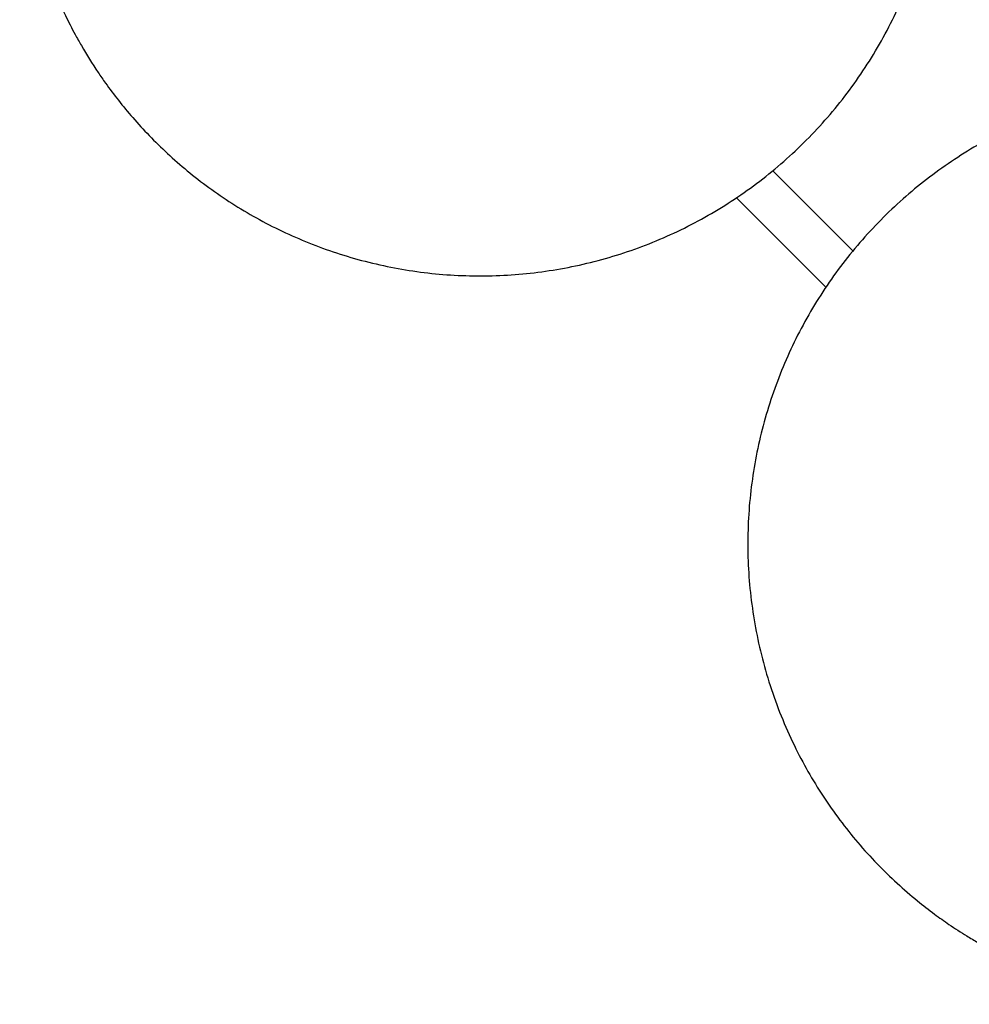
# Model space of a CAD drawing. Header units: millimetres. Extents: x 313 to 1951, y 543 to 2760.
# Tile 1 of 58: x 353 to 498, y 583 to 733. Entities that reach past the tile are written whole.
import ezdxf

# ---------------------------------------------------------------- set-up
doc = ezdxf.new("R2010")
doc.units = ezdxf.units.MM
doc.header["$LTSCALE"] = 10

msp = doc.modelspace()

# ---------------------------------------------------------------- linework, layer by layer
at = {"color": 7, "linetype": 'Continuous', "lineweight": 25}
for p, q in [((480.14, 697.67), (467.96, 709.86)), ((462.44, 705.75), (476.03, 692.16))]:
    msp.add_line(p, q, dxfattribs=at)
for points in [[(482.73, 801), (482.33, 801.66), (481.59, 802.87), (480.14, 804.93), (478.42, 807.24), (476.21, 809.9), (473.74, 812.6), (470.97, 815.31), (467.94, 817.95), (464.67, 820.49), (461.17, 822.89), (457.45, 825.11), (453.55, 827.12), (449.47, 828.9), (445.25, 830.44), (440.91, 831.71), (436.46, 832.7), (431.93, 833.41), (427.34, 833.82), (422.72, 833.92), (418.09, 833.72), (413.47, 833.21), (408.88, 832.4), (404.35, 831.28), (399.89, 829.85), (395.53, 828.13), (391.29, 826.12), (387.19, 823.82), (383.24, 821.25), (379.47, 818.42), (375.9, 815.33), (372.53, 812.01), (369.4, 808.46), (366.5, 804.69), (363.86, 800.73), (361.49, 796.59), (359.4, 792.28), (357.6, 787.82), (356.1, 783.22), (354.92, 778.5), (354.07, 773.67), (353.56, 768.93), (353.39, 764.33), (353.5, 759.9), (353.89, 755.5), (354.55, 751.17), (355.47, 746.93), (356.62, 742.86), (357.89, 739.2), (359.16, 736.1), (360.44, 733.3), (361.64, 730.95), (363.27, 728.04), (364.81, 725.57), (366.72, 722.82), (368.45, 720.51), (370.66, 717.84), (373.13, 715.15), (375.9, 712.44), (378.92, 709.8), (382.2, 707.26), (385.7, 704.86), (389.42, 702.64), (393.32, 700.63), (397.4, 698.85), (401.62, 697.31), (405.96, 696.04), (410.41, 695.05), (414.94, 694.34), (419.53, 693.93), (424.15, 693.83), (428.78, 694.03), (433.4, 694.54), (437.99, 695.35), (442.52, 696.47), (446.98, 697.9), (451.34, 699.62), (455.58, 701.63), (459.68, 703.93), (463.63, 706.5), (467.39, 709.33), (470.97, 712.42), (474.33, 715.74), (477.47, 719.29), (480.37, 723.06), (483.01, 727.02), (485.38, 731.16), (487.47, 735.47), (489.27, 739.93), (490.77, 744.53), (491.95, 749.25), (492.8, 754.08), (493.3, 758.82), (493.48, 763.42), (493.37, 767.85), (492.98, 772.24), (492.32, 776.58), (491.4, 780.82), (490.25, 784.89), (488.98, 788.55), (487.71, 791.65), (486.51, 794.29), (485.67, 795.89), (485.26, 796.68)], [(566.95, 714.95), (566.27, 715.32), (565.02, 716), (562.74, 717.06), (560.09, 718.2), (556.85, 719.4), (553.35, 720.5), (549.61, 721.46), (545.67, 722.24), (541.56, 722.8), (537.33, 723.12), (533, 723.19), (528.61, 722.98), (524.19, 722.49), (519.77, 721.71), (515.37, 720.63), (511.02, 719.27), (506.74, 717.62), (502.57, 715.68), (498.51, 713.46), (494.6, 710.97), (490.86, 708.22), (487.29, 705.22), (483.92, 701.98), (480.78, 698.52), (477.86, 694.85), (475.2, 690.98), (472.79, 686.94), (470.66, 682.75), (468.82, 678.41), (467.26, 673.95), (466.01, 669.39), (465.07, 664.74), (464.44, 660.03), (464.14, 655.28), (464.15, 650.51), (464.5, 645.73), (465.17, 640.97), (466.17, 636.24), (467.51, 631.56), (469.18, 626.95), (471.12, 622.6), (473.27, 618.52), (475.58, 614.75), (478.11, 611.13), (480.86, 607.7), (483.77, 604.49), (486.8, 601.55), (489.73, 599.01), (492.38, 596.96), (494.89, 595.17), (497.1, 593.74), (499.97, 592.04), (502.54, 590.67), (505.57, 589.24), (508.22, 588.1), (511.47, 586.9), (514.96, 585.8), (518.7, 584.84), (522.65, 584.06), (526.75, 583.5), (530.99, 583.18), (535.31, 583.12), (539.7, 583.33), (544.12, 583.82), (548.55, 584.6), (552.95, 585.67), (557.3, 587.03), (561.57, 588.69), (565.75, 590.63), (569.8, 592.85), (573.71, 595.34), (577.46, 598.09), (581.02, 601.09), (584.39, 604.33), (587.54, 607.79), (590.45, 611.46), (593.12, 615.32), (595.52, 619.36), (597.65, 623.56), (599.5, 627.9), (601.05, 632.36), (602.3, 636.92), (603.25, 641.56), (603.87, 646.27), (604.18, 651.02), (604.16, 655.8), (603.82, 660.57), (603.14, 665.34), (602.14, 670.06), (600.8, 674.74), (599.13, 679.35), (597.2, 683.71), (595.05, 687.78), (592.74, 691.56), (590.2, 695.17), (587.46, 698.6), (584.54, 701.81), (581.51, 704.76), (578.58, 707.29), (575.93, 709.34), (573.57, 711.03), (572.05, 711.99), (571.29, 712.48)]]:
    msp.add_open_spline(points, degree=3, knots=[0, 0, 0, 0, 0.005313, 0.00983, 0.01735, 0.025211, 0.033696, 0.042612, 0.051876, 0.06142, 0.071191, 0.081147, 0.091255, 0.101485, 0.111817, 0.122232, 0.132715, 0.143254, 0.15384, 0.164465, 0.175124, 0.185811, 0.196523, 0.207257, 0.21801, 0.228782, 0.23957, 0.250375, 0.261196, 0.272034, 0.282888, 0.29376, 0.304653, 0.315567, 0.326508, 0.337479, 0.348486, 0.359537, 0.370642, 0.381816, 0.393079, 0.404459, 0.414662, 0.424848, 0.435003, 0.445107, 0.455116, 0.464926, 0.474231, 0.481846, 0.488048, 0.495494, 0.499999, 0.511067, 0.515584, 0.523103, 0.530964, 0.539449, 0.548365, 0.557629, 0.567173, 0.576944, 0.5869, 0.597008, 0.607239, 0.617571, 0.627985, 0.638468, 0.649007, 0.659593, 0.670218, 0.680877, 0.691564, 0.702276, 0.71301, 0.723763, 0.734535, 0.745324, 0.756129, 0.766949, 0.777787, 0.788641, 0.799513, 0.810406, 0.821321, 0.832261, 0.843232, 0.854239, 0.86529, 0.876395, 0.887569, 0.898832, 0.910213, 0.920416, 0.930601, 0.940757, 0.950861, 0.960869, 0.970679, 0.979985, 0.987599, 0.993801, 1, 1, 1, 1], dxfattribs=at)

doc.saveas('drawing.dxf')
